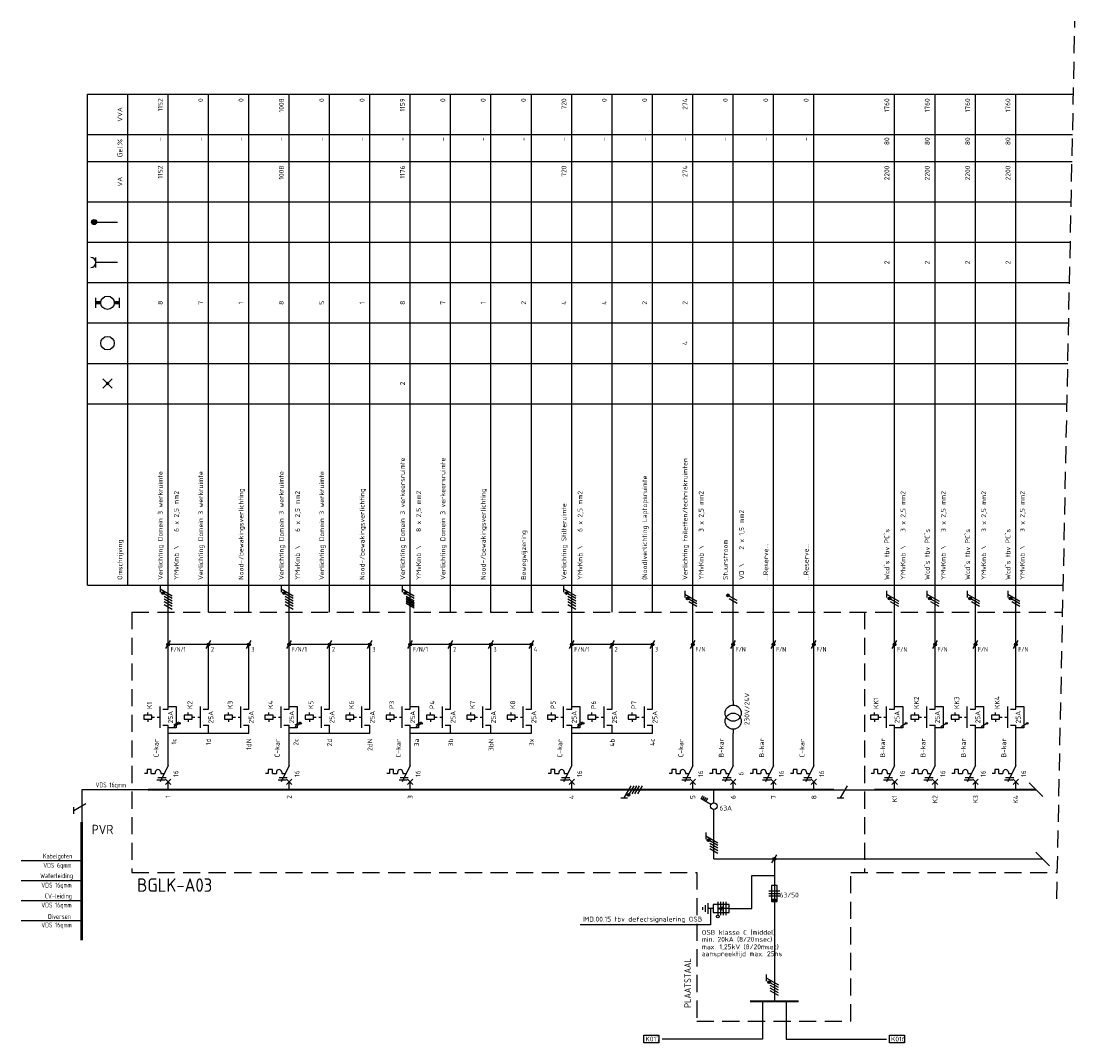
# Model space of a CAD drawing. Extents: x -1224 to 18134, y -20786 to 3554.
# Tile 54 of 88: x 7109 to 7500, y -1262 to -882. Entities that reach past the tile are written whole.
import ezdxf
from ezdxf.enums import TextEntityAlignment as Align

# ---------------------------------------------------------------- set-up
doc = ezdxf.new("R2010")
doc.units = 0
doc.linetypes.add('HIDDEN', pattern=[9.525, 6.35, -3.175])
doc.linetypes.add('STABI11', pattern=[2, 1, -1])
doc.layers.get('0').update_dxf_attribs({"linetype": 'CONTINUOUS'})
for name, color, linetype in [('E-principe', 3, 'CONTINUOUS'), ('E-tekst', 2, 'CONTINUOUS'), ('EL$1----', 3, 'CONTINUOUS'), ('EL$1----_1LK-A08', 3, 'CONTINUOUS'), ('EL$1----_BGLK-A03', 3, 'CONTINUOUS'), ('EL6131--_KG', 3, 'CONTINUOUS'), ('kast', 1, 'CONTINUOUS')]:
    doc.layers.add(name, color=color, linetype=linetype)
doc.styles.add('BURO-018', font='ISO.shx', dxfattribs={"height": 1.8})
doc.styles.add('BURO-035', font='ISO.shx', dxfattribs={"height": 3.5})
doc.styles.add('BURO-050', font='ISO.shx', dxfattribs={"height": 5})
doc.styles.get("Standard").update_dxf_attribs({"font": 'iso.shx'})

# ---------------------------------------------------------------- blocks, each defined once
blk = doc.blocks.new('RAIL3')
at = {"color": 0, "linetype": 'Continuous'}
for p, q in [((-6, 0), (6, 0)), ((1.73, 3), (-0.87, -1.5)), ((2.98, 3), (0.48, 3))]:
    blk.add_line(p, q, dxfattribs=at)
blk = doc.blocks.new('HL3')
at = {"color": 0, "linetype": 'Continuous'}
for p, q in [((-3, 6.98), (-3, 4.48)), ((-3, 5.73), (1.5, 3.13)), ((1.5, 2.13), (-1.5, 3.87)), ((1.5, 1.13), (-1.5, 2.87)), ((1.5, 0.13), (-1.5, 1.87)), ((1.5, -0.87), (-1.5, 0.87))]:
    blk.add_line(p, q, dxfattribs=at)
at = {"color": 0, "linetype": 'Continuous', "const_width": 0.5}
blk.add_lwpolyline([(-1.68, 4.12, 1), (-2.18, 4.12, 1)], format="xyb", close=True, dxfattribs=at)
at = {"color": 0, "linetype": 'Continuous'}
blk.add_circle((-1.93, 4.12), 0.5, dxfattribs=at)
blk = doc.blocks.new('0302A1_')
at = {"color": 0, "linetype": 'Continuous'}
blk.add_line((-0.87, -1.5), (0.87, 1.5), dxfattribs=at)
at = {"color": 0, "const_width": 0.5}
blk.add_lwpolyline([(-0.25, 0, 1), (0.25, 0, 1)], format="xyb", close=True, dxfattribs=at)
at = {"color": 0, "linetype": 'Continuous'}
blk.add_circle((0, 0), 0.5, dxfattribs=at)
blk = doc.blocks.new('E00515')
at = {"color": 0, "linetype": 'Continuous'}
for p, q in [((6, 1.5), (0, 1.5)), ((0, 1.5), (0, -1.5)), ((0, 0), (4, 0)), ((1.25, -2.5), (1.25, 2.5)), ((2.25, -2.5), (2.25, 2.5)), ((4, 0), (2.5, 0.5)), ((2.5, -0.5), (4, 0)), ((3.25, -2.5), (3.25, 2.5)), ((4.25, -2.5), (4.25, 2.5)), ((6, -1.5), (6, 1.5)), ((6, 0), (8, 0)), ((8, -2), (8, 2)), ((9, -1.25), (9, 1.25)), ((10, -0.5), (10, 0.5)), ((0, -1.5), (6, -1.5))]:
    blk.add_line(p, q, dxfattribs=at)
blk.add_circle((4.25, 3), 0.5, dxfattribs=at)
blk = doc.blocks.new('00P')
at = {"color": 0, "linetype": 'Continuous'}
for p, q in [((0, 31), (3, 31)), ((3, 31), (3, 23)), ((3, 23), (0, 23))]:
    blk.add_line(p, q, dxfattribs=at)
blk = doc.blocks.new('L1')
at = {"color": 0, "linetype": 'Continuous'}
for p, q in [((-3, 73.98), (-3, 71.48)), ((-3, 72.73), (1.5, 70.13)), ((1.5, 69.13), (-1.5, 70.87)), ((1.5, 68.13), (-1.5, 69.87))]:
    blk.add_line(p, q, dxfattribs=at)
at = {"color": 0, "linetype": 'Continuous', "const_width": 0.5}
blk.add_lwpolyline([(-1.68, 71.12, 1), (-2.18, 71.12, 1)], format="xyb", close=True, dxfattribs=at)
at = {"color": 0, "linetype": 'Continuous'}
blk.add_circle((-1.93, 71.12), 0.5, dxfattribs=at)
blk = doc.blocks.new('L3')
at = {"color": 0, "linetype": 'Continuous'}
for p, q in [((-3, 75.98), (-3, 73.48)), ((-3, 74.73), (1.5, 72.13)), ((1.5, 71.13), (-1.5, 72.87)), ((1.5, 70.13), (-1.5, 71.87)), ((1.5, 69.13), (-1.5, 70.87)), ((1.5, 68.13), (-1.5, 69.87))]:
    blk.add_line(p, q, dxfattribs=at)
at = {"color": 0, "linetype": 'Continuous', "const_width": 0.5}
blk.add_lwpolyline([(-1.68, 73.12, 1), (-2.18, 73.12, 1)], format="xyb", close=True, dxfattribs=at)
at = {"color": 0, "linetype": 'Continuous'}
blk.add_circle((-1.93, 73.12), 0.5, dxfattribs=at)
blk = doc.blocks.new('B26')
at = {"color": 0, "linetype": 'Continuous'}
for p, q in [((0, 9), (0, 21)), ((0, 9), (-3, 3)), ((-7.75, 6), (-8.75, 6)), ((-7.75, 7.5), (-7.75, 6)), ((-6.25, 7.5), (-7.75, 7.5)), ((-6.25, 6), (-6.25, 7.5)), ((-6.25, 6), (-4.75, 6)), ((-4.75, 6.5), (-4.75, 6)), ((-3.75, 4.5), (-0.75, 4.5)), ((-2.75, 6.5), (-2.75, 6)), ((-2.75, 6), (-1.5, 6)), ((-1, 4), (1, 2)), ((-1, 2), (1, 4)), ((-4.125, 3.75), (-1.125, 3.75)), ((0, 0), (0, 3))]:
    blk.add_line(p, q, dxfattribs=at)
blk.add_arc((-3.75, 6.5), 1, 0, 180, dxfattribs=at)
at = {"color": 1, "style": 'BURO-018'}
blk.add_attdef('E_VRIJ1', (-3.548, 12), '', height=1.8, rotation=90, dxfattribs=at)
at = {"color": 1, "linetype": 'Continuous', "style": 'BURO-018'}
blk.add_attdef('E_IIA', text='', height=1.8, rotation=90, dxfattribs=at).set_placement((2, 6), align=Align.TOP_CENTER)
blk = doc.blocks.new('M2')
at = {"color": 0, "linetype": 'Continuous'}
for p, q in [((0, 30), (0, 33)), ((-6, 27.75), (-9, 27.75)), ((-9, 27.75), (-9, 26.25)), ((-7.5, 27.75), (-7.5, 28.75)), ((-6, 26.25), (-6, 27.75)), ((-3, 23), (-3, 31)), ((-2, 30), (0, 30)), ((-9, 26.25), (-6, 26.25)), ((-7.5, 26.25), (-7.5, 25.25)), ((-6, 27.25), (-6, 27.25)), ((-2, 24), (0, 24)), ((0, 21), (0, 24))]:
    blk.add_line(p, q, dxfattribs=at)
at = {"color": 0, "linetype": 'STABI11'}
blk.add_line((-6, 27), (-3, 27), dxfattribs=at)
at = {"color": 1, "linetype": 'Continuous', "style": 'BURO-018'}
blk.add_attdef('E_VRIJ1', (-6, 30), '', height=1.8, rotation=90, dxfattribs=at)
blk.add_attdef('E_IMS', text='', height=1.8, rotation=90, dxfattribs=at).set_placement((0, 27), align=Align.TOP_CENTER)
blk = doc.blocks.new('b1s')
at = {"color": 0, "linetype": 'Continuous'}
blk.add_line((0, 33), (0, 54), dxfattribs=at)
blk = doc.blocks.new('m1s')
at = {"color": 0, "linetype": 'Continuous'}
blk.add_line((0, 54), (0, 66), dxfattribs=at)
blk = doc.blocks.new('m1')
at = {"color": 0, "linetype": 'Continuous'}
blk.add_line((0, 21), (0, 33), dxfattribs=at)
blk = doc.blocks.new('M13')
at = {"color": 0, "linetype": 'Continuous'}
for p, q in [((0, 33), (0, 31.5)), ((0, 22.5), (0, 21))]:
    blk.add_line(p, q, dxfattribs=at)
for centre in [(0, 28.5), (0, 25.5)]:
    blk.add_circle(centre, 3, dxfattribs=at)
at = {"color": 1, "linetype": 'Continuous', "style": 'BURO-018'}
blk.add_attdef('E_VRIJ1', (6, 24), '', height=1.8, rotation=90, dxfattribs=at)
blk = doc.blocks.new('KOLNR1')
at = {"color": 0, "linetype": 'Continuous'}
for p, q in [((1.41, -1.41), (-1.41, 1.41)), ((-1.41, -1.41), (1.41, 1.41))]:
    blk.add_line(p, q, dxfattribs=at)
at = {"color": 0, "linetype": 'Continuous', "const_width": 0.5}
blk.add_lwpolyline([(-0.25, 0, 1), (0.25, 0, 1)], format="xyb", close=True, dxfattribs=at)
blk = doc.blocks.new('KOLNR3')
at = {"color": 0, "linetype": 'Continuous'}
blk.add_circle((0, 0), 2, dxfattribs=at)
blk = doc.blocks.new('KOLNR5')
at = {"color": 0, "linetype": 'Continuous'}
for p, q in [((-3.5, -1.5), (-3.5, 1.5)), ((3.5, 1.5), (3.5, -1.5))]:
    blk.add_line(p, q, dxfattribs=at)
at = {"color": 0, "linetype": 'Continuous', "const_width": 1}
for points in [[(-2, 0), (-3.5, 0)], [(2, 0), (3.5, 0)]]:
    blk.add_lwpolyline(points, dxfattribs=at)
at = {"color": 0, "linetype": 'Continuous'}
blk.add_circle((0, 0), 2, dxfattribs=at)
blk = doc.blocks.new('KOLNR6')
at = {"color": 0, "linetype": 'Continuous'}
for p, q in [((-3.5, -1.5), (-3.5, 1.5)), ((3, 0), (-3.5, 0))]:
    blk.add_line(p, q, dxfattribs=at)
blk.add_arc((-5, 0), 1.5, 270, 90, dxfattribs=at)
blk = doc.blocks.new('KOLNR8')
at = {"color": 0, "linetype": 'Continuous'}
blk.add_line((-4, 0), (3, 0), dxfattribs=at)
at = {"color": 0, "linetype": 'Continuous', "const_width": 0.75}
blk.add_lwpolyline([(-4, -0.375, 1), (-4, 0.375, 1)], format="xyb", close=True, dxfattribs=at)
at = {"color": 0, "linetype": 'Continuous'}
blk.add_circle((-4, 0), 0.75, dxfattribs=at)
blk = doc.blocks.new('1P')
at = {"color": 0, "linetype": 'Continuous'}
blk.add_line((1.5, 0.87), (-1.5, -0.87), dxfattribs=at)

msp = doc.modelspace()

# ---------------------------------------------------------------- linework, layer by layer
at = {"layer": 'E-principe', "color": 1}
msp.add_line((7155.86, -1167.8), (7131.3, -1167.8), dxfattribs=at)
at = {"layer": 'E-principe'}
for p, q in [((7131.3, -1194.27), (7108.74, -1194.27)), ((7131.3, -1201.67), (7108.74, -1201.67)), ((7131.3, -1209.06), (7108.74, -1209.06)), ((7131.3, -1216.46), (7108.74, -1216.46))]:
    msp.add_line(p, q, dxfattribs=at)
at = {"layer": 'E-principe', "const_width": 1}
msp.add_lwpolyline([(7131.3, -1179.8), (7131.3, -1223.8)], dxfattribs=at)
at = {"layer": 'EL$1----', "linetype": 'HIDDEN'}
msp.add_line((7493.61, -1208.31), (7500.35, -882.09), dxfattribs=at)
at = {"layer": 'EL$1----', "linetype": 'Continuous'}
for p, q in [((7374.86, -1097.51), (7371.86, -1095.78)), ((7374.86, -1098.51), (7371.86, -1096.78)), ((7361.4, -1171.14), (7362.1, -1169.93)), ((7362, -1171.49), (7362.7, -1170.28)), ((7362.61, -1171.84), (7363.31, -1170.63)), ((7366.15, -1172.55), (7366.15, -1167.8)), ((7365.06, -1173.26), (7361.4, -1171.14)), ((7363.21, -1172.19), (7363.91, -1170.98)), ((7366.15, -1193.49), (7366.15, -1175.22)), ((7380.27, -1211.94), (7380.27, -1199.61)), ((7386.65, -1205.33), (7390.65, -1205.33)), ((7389.65, -1203.33), (7387.65, -1203.33)), ((7387.65, -1203.33), (7387.65, -1209.33)), ((7389.65, -1209.33), (7389.65, -1203.33)), ((7386.65, -1206.33), (7390.65, -1206.33)), ((7390.65, -1207.33), (7386.65, -1207.33)), ((7387.65, -1209.33), (7389.65, -1209.33)), ((7385.65, -1236.46), (7385.65, -1238.96)), ((7385.65, -1237.71), (7390.15, -1240.31)), ((7390.15, -1241.31), (7387.15, -1239.58)), ((7390.15, -1242.31), (7387.15, -1240.58)), ((7390.15, -1243.31), (7387.15, -1241.58)), ((7390.15, -1244.31), (7387.15, -1242.58))]:
    msp.add_line(p, q, dxfattribs=at)
at = {"layer": 'EL$1----'}
for p, q in [((7178.36, -1113.8), (7163.36, -1113.8)), ((7193.36, -1113.8), (7178.36, -1113.8)), ((7223.36, -1113.8), (7208.36, -1113.8)), ((7238.36, -1113.8), (7223.36, -1113.8)), ((7283.36, -1113.8), (7253.36, -1113.8)), ((7298.36, -1113.8), (7283.36, -1113.8)), ((7328.36, -1113.8), (7313.36, -1113.8)), ((7343.36, -1113.8), (7328.36, -1113.8)), ((7488.39, -1170.33), (7483.33, -1165.27)), ((7366.15, -1193.49), (7488.35, -1193.49)), ((7388.65, -1193.49), (7388.65, -1246.44)), ((7490.89, -1196.03), (7485.82, -1190.96)), ((7380.27, -1199.61), (7388.65, -1199.61)), ((7364.9, -1211.94), (7364.9, -1217.95)), ((7371.9, -1211.94), (7380.27, -1211.94)), ((7364.9, -1217.95), (7316.51, -1217.95)), ((7384.28, -1246.44), (7384.28, -1260.47)), ((7393.01, -1246.44), (7393.01, -1260.47)), ((7384.28, -1260.47), (7346.95, -1260.47)), ((7393.01, -1260.47), (7430.34, -1260.47))]:
    msp.add_line(p, q, dxfattribs=at)
at = {"layer": 'EL$1----', "color": 1, "linetype": 'Continuous'}
for p, q in [((7413.22, -1170.8), (7415.82, -1166.3)), ((7410.86, -1167.8), (7425.86, -1167.8)), ((7411.97, -1170.8), (7414.47, -1170.8))]:
    msp.add_line(p, q, dxfattribs=at)
at = {"layer": 'EL$1----', "linetype": 'Continuous', "const_width": 0.5}
for points in [[(7371.68, -1095.53, 1), (7371.18, -1095.53, 1)], [(7386.96, -1239.33, 1), (7386.46, -1239.33, 1)]]:
    msp.add_lwpolyline(points, format="xyb", close=True, dxfattribs=at)
at = {"layer": 'EL$1----', "linetype": 'Continuous', "const_width": 0.7}
msp.add_lwpolyline([(7379.65, -1246.44), (7397.65, -1246.44)], dxfattribs=at)
at = {"layer": 'EL$1----', "linetype": 'Continuous'}
for centre, radius in [((7371.43, -1095.53), 0.5), ((7366.15, -1173.88), 1.25), ((7386.71, -1239.33), 0.5)]:
    msp.add_circle(centre, radius, dxfattribs=at)
at = {"layer": 'EL$1----'}
for centre in [(7167.63, -1143.14), (7212.63, -1143.14), (7257.63, -1143.14), (7317.63, -1143.14), (7437.63, -1143.14), (7452.63, -1143.14), (7467.63, -1143.14), (7482.63, -1143.14)]:
    msp.add_circle(centre, 0.283, dxfattribs=at)
at = {"layer": 'EL$1----', "linetype": 'Continuous'}
msp.add_solid([(7387.65, -1209.33), (7387.65, -1208.33), (7389.65, -1209.33), (7389.65, -1208.33)], dxfattribs=at)
at = {"layer": 'EL$1----_1LK-A08', "color": 2}
for p, q in [((7340.2, -1259.06), (7345.73, -1259.06)), ((7340.2, -1261.89), (7340.2, -1259.06)), ((7345.73, -1259.06), (7345.73, -1261.89)), ((7431.44, -1259.06), (7436.97, -1259.06)), ((7431.44, -1261.89), (7431.44, -1259.06)), ((7436.97, -1259.06), (7436.97, -1261.89)), ((7345.73, -1261.89), (7340.2, -1261.89)), ((7436.97, -1261.89), (7431.44, -1261.89))]:
    msp.add_line(p, q, dxfattribs=at)
at = {"layer": 'EL$1----_BGLK-A03', "color": 1}
for p, q in [((7133.36, -909.3), (7499.79, -909.3)), ((7133.36, -1091.8), (7133.36, -909.3)), ((7148.36, -1091.8), (7148.36, -909.3)), ((7133.36, -924.3), (7499.48, -924.3)), ((7133.36, -934.3), (7499.27, -934.3)), ((7133.36, -949.3), (7498.96, -949.3)), ((7133.36, -964.3), (7498.65, -964.3)), ((7133.36, -979.3), (7498.34, -979.3)), ((7133.36, -994.3), (7498.03, -994.3)), ((7133.36, -1009.3), (7497.72, -1009.3)), ((7133.36, -1024.3), (7497.41, -1024.3)), ((7133.36, -1091.8), (7496.02, -1091.8))]:
    msp.add_line(p, q, dxfattribs=at)
at = {"layer": 'EL$1----_BGLK-A03'}
for p, q in [((7163.36, -1101.8), (7163.36, -909.3)), ((7178.36, -1101.8), (7178.36, -909.3)), ((7193.36, -1101.8), (7193.36, -909.3)), ((7208.36, -1101.8), (7208.36, -909.3)), ((7223.36, -1101.8), (7223.36, -909.3)), ((7238.36, -1101.8), (7238.36, -909.3)), ((7253.36, -1101.8), (7253.36, -909.3)), ((7268.36, -1101.8), (7268.36, -909.3)), ((7283.36, -1101.8), (7283.36, -909.3)), ((7298.36, -1101.8), (7298.36, -909.3)), ((7313.36, -1101.8), (7313.36, -909.3)), ((7328.36, -1101.8), (7328.36, -909.3)), ((7343.36, -1101.8), (7343.36, -909.3)), ((7358.36, -1101.8), (7358.36, -909.3)), ((7373.36, -1101.8), (7373.36, -909.3)), ((7388.36, -1101.8), (7388.36, -909.3)), ((7403.36, -1101.8), (7403.36, -909.3)), ((7433.36, -1101.8), (7433.36, -909.3)), ((7448.36, -1101.8), (7448.36, -909.3)), ((7463.36, -1101.8), (7463.36, -909.3)), ((7478.36, -1101.8), (7478.36, -909.3)), ((7163.36, -1146.8), (7178.36, -1146.8)), ((7178.36, -1146.8), (7193.36, -1146.8)), ((7208.36, -1146.8), (7223.36, -1146.8)), ((7223.36, -1146.8), (7238.36, -1146.8)), ((7253.36, -1146.8), (7298.36, -1146.8)), ((7313.36, -1146.8), (7343.36, -1146.8))]:
    msp.add_line(p, q, dxfattribs=at)
at = {"layer": 'EL$1----_BGLK-A03', "color": 1, "linetype": 'HIDDEN'}
for p, q in [((7149.86, -1101.8), (7495.81, -1101.8)), ((7149.86, -1101.8), (7149.86, -1198.53)), ((7422.21, -1101.8), (7422.21, -1198.53))]:
    msp.add_line(p, q, dxfattribs=at)
at = {"layer": 'EL$1----_BGLK-A03'}
for points in [[(7170.86, -1167.8, 0.7, 0.7, 0), (7155.86, -1167.8, 0.7, 0.7, 0)], [(7185.86, -1167.8, 0.7, 0.7, 0), (7170.86, -1167.8, 0.7, 0.7, 0)], [(7200.86, -1167.8, 0.7, 0.7, 0), (7185.86, -1167.8, 0.7, 0.7, 0)], [(7215.86, -1167.8, 0.7, 0.7, 0), (7200.86, -1167.8, 0.7, 0.7, 0)], [(7230.86, -1167.8, 0.7, 0.7, 0), (7215.86, -1167.8, 0.7, 0.7, 0)], [(7245.86, -1167.8, 0.7, 0.7, 0), (7230.86, -1167.8, 0.7, 0.7, 0)], [(7260.86, -1167.8, 0.7, 0.7, 0), (7245.86, -1167.8, 0.7, 0.7, 0)], [(7275.86, -1167.8, 0.7, 0.7, 0), (7260.86, -1167.8, 0.7, 0.7, 0)], [(7290.86, -1167.8, 0.7, 0.7, 0), (7275.86, -1167.8, 0.7, 0.7, 0)], [(7305.86, -1167.8, 0.7, 0.7, 0), (7290.86, -1167.8, 0.7, 0.7, 0)], [(7320.86, -1167.8, 0.7, 0.7, 0), (7305.86, -1167.8, 0.7, 0.7, 0)], [(7335.86, -1167.8, 0.7, 0.7, 0), (7320.86, -1167.8, 0.7, 0.7, 0)], [(7350.86, -1167.8, 0.7, 0.7, 0), (7335.86, -1167.8, 0.7, 0.7, 0)], [(7365.86, -1167.8, 0.7, 0.7, 0), (7350.86, -1167.8, 0.7, 0.7, 0)], [(7380.86, -1167.8, 0.7, 0.7, 0), (7365.86, -1167.8, 0.7, 0.7, 0)], [(7395.86, -1167.8, 0.7, 0.7, 0), (7380.86, -1167.8, 0.7, 0.7, 0)], [(7410.86, -1167.8, 0.7, 0.7, 0), (7395.86, -1167.8, 0.7, 0.7, 0)], [(7440.86, -1167.8, 0.7, 0.7, 0), (7425.86, -1167.8, 0.7, 0.7, 0)], [(7455.86, -1167.8, 0.7, 0.7, 0), (7440.86, -1167.8, 0.7, 0.7, 0)], [(7470.86, -1167.8, 0.7, 0.7, 0), (7455.86, -1167.8, 0.7, 0.7, 0)], [(7485.86, -1167.8, 0.7, 0.7, 0), (7470.86, -1167.8, 0.7, 0.7, 0)]]:
    msp.add_lwpolyline(points, format="xyseb", dxfattribs=at)
at = {"layer": 'EL6131--_KG'}
for p, q in [((7251.86, -1096.44), (7254.86, -1098.17)), ((7161.86, -1098.93), (7164.86, -1100.67)), ((7206.86, -1098.93), (7209.86, -1100.67)), ((7251.86, -1097.44), (7254.86, -1099.17)), ((7251.86, -1098.44), (7254.86, -1100.17)), ((7311.86, -1098.93), (7314.86, -1100.67))]:
    msp.add_line(p, q, dxfattribs=at)
at = {"layer": 'kast', "color": 1, "linetype": 'HIDDEN'}
for p, q in [((7149.86, -1198.53), (7359.8, -1198.53)), ((7417.04, -1198.53), (7493.81, -1198.53))]:
    msp.add_line(p, q, dxfattribs=at)
at = {"layer": 'kast', "linetype": 'HIDDEN'}
for p, q in [((7359.8, -1198.53), (7359.8, -1253.85)), ((7417.04, -1253.85), (7417.04, -1198.53)), ((7359.8, -1253.85), (7417.04, -1253.85))]:
    msp.add_line(p, q, dxfattribs=at)

# ---------------------------------------------------------------- block references
at = {"layer": 'E-principe', "color": 1, "xscale": -1, "rotation": 90}
msp.add_blockref('RAIL3', (7131.3, -1173.8), dxfattribs=at)
at = {"layer": 'EL$1----'}
for name, p in [('L3', (7163.36, -1167.8)), ('L3', (7208.36, -1167.8)), ('L3', (7253.36, -1167.8)), ('L3', (7313.36, -1167.8)), ('L1', (7358.36, -1167.8)), ('L1', (7433.36, -1167.8)), ('L1', (7448.36, -1167.8)), ('L1', (7463.36, -1167.8)), ('L1', (7478.36, -1167.8)), ('0302A1_', (7163.36, -1113.8)), ('0302A1_', (7178.36, -1113.8)), ('0302A1_', (7193.36, -1113.8)), ('0302A1_', (7208.36, -1113.8)), ('0302A1_', (7223.36, -1113.8)), ('0302A1_', (7238.36, -1113.8)), ('0302A1_', (7253.36, -1113.8)), ('0302A1_', (7268.36, -1113.8)), ('0302A1_', (7283.36, -1113.8)), ('0302A1_', (7298.36, -1113.8)), ('0302A1_', (7313.36, -1113.8)), ('0302A1_', (7328.36, -1113.8)), ('0302A1_', (7343.36, -1113.8)), ('0302A1_', (7358.36, -1113.8)), ('0302A1_', (7373.36, -1113.8)), ('0302A1_', (7388.36, -1113.8)), ('0302A1_', (7403.36, -1113.8)), ('0302A1_', (7433.36, -1113.8)), ('0302A1_', (7448.36, -1113.8)), ('0302A1_', (7463.36, -1113.8)), ('0302A1_', (7478.36, -1113.8)), ('00P', (7163.36, -1167.8)), ('00P', (7208.36, -1167.8)), ('00P', (7253.36, -1167.8)), ('00P', (7313.36, -1167.8)), ('00P', (7433.36, -1167.8)), ('00P', (7448.36, -1167.8)), ('00P', (7463.36, -1167.8)), ('00P', (7478.36, -1167.8)), ('HL3', (7366.15, -1190.65)), ('0302A1_', (7388.65, -1193.49))]:
    msp.add_blockref(name, p, dxfattribs=at)
at = {"layer": 'EL$1----', "xscale": 0.6399999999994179, "yscale": 0.6399999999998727, "zscale": 0.6400000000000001}
for p in [(7166.44, -1143.23), (7166.44, -1143.83), (7211.44, -1143.23), (7211.44, -1143.83), (7256.44, -1143.23), (7256.44, -1143.83), (7316.44, -1143.23), (7316.44, -1143.83), (7436.44, -1143.83), (7451.44, -1143.83), (7466.44, -1143.83), (7481.44, -1143.83)]:
    msp.add_blockref('1P', p, dxfattribs=at)
at = {"layer": 'EL$1----', "color": 1, "rotation": 90}
msp.add_blockref('HL3', (7338.61, -1167.8), dxfattribs=at)
at = {"layer": 'EL$1----', "rotation": 180}
msp.add_blockref('E00515', (7371.9, -1211.94), dxfattribs=at)
at = {"layer": 'EL$1----_BGLK-A03', "xscale": 1.25, "yscale": 1.25, "zscale": 1.25}
for name, p in [('KOLNR8', (7140.86, -956.8)), ('KOLNR6', (7140.86, -971.8)), ('KOLNR5', (7140.86, -986.8)), ('KOLNR3', (7140.86, -1001.8)), ('KOLNR1', (7140.86, -1016.8))]:
    msp.add_blockref(name, p, dxfattribs=at)
at = {"layer": 'EL$1----_BGLK-A03'}
for name, p in [('m1s', (7163.36, -1167.8)), ('m1s', (7208.36, -1167.8)), ('m1s', (7253.36, -1167.8)), ('m1s', (7313.36, -1167.8)), ('m1s', (7358.36, -1167.8)), ('m1s', (7373.36, -1167.8)), ('m1s', (7388.36, -1167.8)), ('m1s', (7403.36, -1167.8)), ('m1s', (7433.36, -1167.8)), ('m1s', (7448.36, -1167.8)), ('m1s', (7463.36, -1167.8)), ('m1s', (7478.36, -1167.8)), ('b1s', (7163.36, -1167.8)), ('b1s', (7178.36, -1167.8)), ('b1s', (7193.36, -1167.8)), ('b1s', (7208.36, -1167.8)), ('b1s', (7223.36, -1167.8)), ('b1s', (7238.36, -1167.8)), ('b1s', (7253.36, -1167.8)), ('b1s', (7268.36, -1167.8)), ('b1s', (7283.36, -1167.8)), ('b1s', (7298.36, -1167.8)), ('b1s', (7313.36, -1167.8)), ('b1s', (7328.36, -1167.8)), ('b1s', (7343.36, -1167.8)), ('b1s', (7358.36, -1167.8)), ('b1s', (7373.36, -1167.8)), ('b1s', (7388.36, -1167.8)), ('b1s', (7403.36, -1167.8)), ('b1s', (7433.36, -1167.8)), ('b1s', (7448.36, -1167.8)), ('b1s', (7463.36, -1167.8)), ('b1s', (7478.36, -1167.8)), ('m1', (7358.36, -1167.8)), ('m1', (7388.36, -1167.8)), ('m1', (7403.36, -1167.8))]:
    msp.add_blockref(name, p, dxfattribs=at)
for name, p, values in [('M2', (7163.36, -1167.8), {'E_IMS': '25A', 'E_VRIJ1': 'K1'}), ('M2', (7178.36, -1167.8), {'E_IMS': '25A', 'E_VRIJ1': 'K2'}), ('M2', (7193.36, -1167.8), {'E_IMS': '25A', 'E_VRIJ1': 'K3'}), ('M2', (7208.36, -1167.8), {'E_IMS': '25A', 'E_VRIJ1': 'K4'}), ('M2', (7223.36, -1167.8), {'E_IMS': '25A', 'E_VRIJ1': 'K5'}), ('M2', (7238.36, -1167.8), {'E_IMS': '25A', 'E_VRIJ1': 'K6'}), ('M2', (7253.36, -1167.8), {'E_IMS': '25A', 'E_VRIJ1': 'P3'}), ('M2', (7268.36, -1167.8), {'E_IMS': '25A', 'E_VRIJ1': 'P4'}), ('M2', (7283.36, -1167.8), {'E_IMS': '25A', 'E_VRIJ1': 'K7'}), ('M2', (7298.36, -1167.8), {'E_IMS': '25A', 'E_VRIJ1': 'K8'}), ('M2', (7313.36, -1167.8), {'E_IMS': '25A', 'E_VRIJ1': 'P5'}), ('M2', (7328.36, -1167.8), {'E_IMS': '25A', 'E_VRIJ1': 'P6'}), ('M2', (7343.36, -1167.8), {'E_IMS': '25A', 'E_VRIJ1': 'P7'}), ('M13', (7373.36, -1167.8), {'E_VRIJ1': '230V/24V'}), ('M2', (7433.36, -1167.8), {'E_IMS': '25A', 'E_VRIJ1': 'KK1'}), ('M2', (7448.36, -1167.8), {'E_IMS': '25A', 'E_VRIJ1': 'KK2'}), ('M2', (7463.36, -1167.8), {'E_IMS': '25A', 'E_VRIJ1': 'KK3'}), ('M2', (7478.36, -1167.8), {'E_IMS': '25A', 'E_VRIJ1': 'KK4'}), ('B26', (7163.36, -1167.8), {'E_IIA': '16', 'E_VRIJ1': 'C-kar'}), ('B26', (7208.36, -1167.8), {'E_IIA': '16', 'E_VRIJ1': 'C-kar'}), ('B26', (7253.36, -1167.8), {'E_IIA': '16', 'E_VRIJ1': 'C-kar'}), ('B26', (7313.36, -1167.8), {'E_IIA': '16', 'E_VRIJ1': 'C-kar'}), ('B26', (7358.36, -1167.8), {'E_IIA': '16', 'E_VRIJ1': 'C-kar'}), ('B26', (7373.36, -1167.8), {'E_IIA': '6', 'E_VRIJ1': 'B-kar'}), ('B26', (7388.36, -1167.8), {'E_IIA': '16', 'E_VRIJ1': 'B-kar'}), ('B26', (7403.36, -1167.8), {'E_IIA': '16', 'E_VRIJ1': 'C-kar'}), ('B26', (7433.36, -1167.8), {'E_IIA': '16', 'E_VRIJ1': 'B-kar'}), ('B26', (7448.36, -1167.8), {'E_IIA': '16', 'E_VRIJ1': 'B-kar'}), ('B26', (7463.36, -1167.8), {'E_IIA': '16', 'E_VRIJ1': 'B-kar'}), ('B26', (7478.36, -1167.8), {'E_IIA': '16', 'E_VRIJ1': 'B-kar'})]:
    msp.add_blockref(name, p, dxfattribs=at).add_auto_attribs(values)

# ---------------------------------------------------------------- texts
at = {"layer": 'E-principe', "color": 2, "style": 'BURO-035'}
msp.add_text('PVR', height=3.5, dxfattribs=at).set_placement((7135, -1184.32))
at = {"layer": 'E-tekst', "color": 1, "width": 0.8}
for s, p in [('F/N/1', (7164.31, -1116.49)), ('2', (7179.31, -1116.49)), ('3', (7194.31, -1116.49)), ('F/N/1', (7209.31, -1116.49)), ('2', (7224.31, -1116.49)), ('3', (7239.31, -1116.49)), ('F/N/1', (7254.31, -1116.49)), ('2', (7269.31, -1116.49)), ('3', (7284.31, -1116.49)), ('4', (7299.31, -1116.49)), ('F/N/1', (7314.31, -1116.49)), ('2', (7329.31, -1116.49)), ('3', (7344.31, -1116.49)), ('F/N', (7359.31, -1116.49)), ('F/N', (7374.31, -1116.49)), ('F/N', (7389.31, -1116.49)), ('F/N', (7404.31, -1116.49)), ('F/N', (7434.31, -1116.49)), ('F/N', (7449.31, -1116.49)), ('F/N', (7464.31, -1116.49)), ('F/N', (7479.31, -1116.49)), ('VDS 16qmm', (7136.44, -1166.89)), ('Kabelgoten', (7116.88, -1193.33)), ('VDS 6qmm', (7116.99, -1196.76)), ('Waterleiding', (7115.86, -1200.62)), ('VDS 16qmm', (7116.27, -1204.15)), ('VDS 16qmm', (7116.27, -1211.55)), ('CV-leiding', (7117.6, -1208.17)), ('Diversen', (7118.74, -1215.8)), ('VDS 16qmm', (7116.27, -1218.94))]:
    msp.add_text(s, height=1.8, dxfattribs=at).set_placement(p)
at = {"layer": 'EL$1----', "color": 1, "style": 'BURO-018'}
msp.add_text('63A', height=1.8, dxfattribs=at).set_placement((7370.57, -1173.72), align=Align.TOP_CENTER)
msp.add_text('63/50', height=1.8, dxfattribs=at).set_placement((7397.74, -1206.02), align=Align.TOP_RIGHT)
for s, p in [('IMD.00.15 tbv defectsignalering OSB', (7317.29, -1216.78)), ('OSB klasse C (middel)', (7361.71, -1221.7)), ('min. 20kA (8/20msec)', (7361.71, -1224.28)), ('max. 1,25kV (8/20msec)', (7361.71, -1227.07)), ('aanspreektijd max. 25ns', (7361.71, -1229.67))]:
    msp.add_text(s, height=1.8, dxfattribs=at).set_placement(p)
for s, p in [('K017', (7340.74, -1259.55)), ('K016', (7431.98, -1259.55))]:
    msp.add_text(s, height=1.8, dxfattribs=at).set_placement(p, align=Align.TOP_LEFT)
at = {"layer": 'EL$1----_BGLK-A03', "color": 1, "style": 'BURO-018'}
for s, p in [('1152', (7161.36, -910.8)), ('0', (7176.36, -910.8)), ('0', (7191.36, -910.8)), ('1008', (7206.36, -910.8)), ('0', (7221.36, -910.8)), ('0', (7236.36, -910.8)), ('1159', (7251.36, -910.8)), ('0', (7266.36, -910.8)), ('0', (7281.36, -910.8)), ('0', (7296.36, -910.8)), ('720', (7311.36, -910.8)), ('0', (7326.36, -910.8)), ('0', (7341.36, -910.8)), ('274', (7356.36, -910.8)), ('0', (7371.36, -910.8)), ('0', (7386.36, -910.8)), ('0', (7401.36, -910.8)), ('1760', (7431.36, -910.8)), ('1760', (7446.36, -910.8)), ('1760', (7461.36, -910.8)), ('1760', (7476.36, -910.8)), ('-', (7161.36, -925.3)), ('-', (7176.36, -925.3)), ('-', (7191.36, -925.3)), ('-', (7206.36, -925.3)), ('-', (7221.36, -925.3)), ('-', (7236.36, -925.3)), ('-', (7251.36, -925.3)), ('-', (7266.36, -925.3)), ('-', (7281.36, -925.3)), ('-', (7296.36, -925.3)), ('-', (7311.36, -925.3)), ('-', (7326.36, -925.3)), ('-', (7341.36, -925.3)), ('-', (7356.36, -925.3)), ('-', (7371.36, -925.3)), ('-', (7386.36, -925.3)), ('-', (7401.36, -925.3)), ('80', (7431.36, -925.3)), ('80', (7446.36, -925.3)), ('80', (7461.36, -925.3)), ('80', (7476.36, -925.3)), ('1152', (7161.36, -935.8)), ('1008', (7206.36, -935.8)), ('1176', (7251.36, -935.8)), ('720', (7311.36, -935.8)), ('274', (7356.36, -935.8)), ('2200', (7431.36, -935.8)), ('2200', (7446.36, -935.8)), ('2200', (7461.36, -935.8)), ('2200', (7476.36, -935.8))]:
    msp.add_text(s, height=1.8, rotation=90, dxfattribs=at).set_placement(p, align=Align.RIGHT)
for s, p in [('VVA', (7146.36, -916.8)), ('Gel.%', (7146.36, -929.3)), ('VA', (7146.36, -941.8)), ('2', (7431.36, -971.8)), ('2', (7446.36, -971.8)), ('2', (7461.36, -971.8)), ('2', (7476.36, -971.8)), ('8', (7161.36, -986.8)), ('7', (7176.36, -986.8)), ('1', (7191.36, -986.8)), ('8', (7206.36, -986.8)), ('5', (7221.36, -986.8)), ('1', (7236.36, -986.8)), ('8', (7251.36, -986.8)), ('7', (7266.36, -986.8)), ('1', (7281.36, -986.8)), ('2', (7296.36, -986.8)), ('4', (7311.36, -986.8)), ('4', (7326.36, -986.8)), ('2', (7341.36, -986.8)), ('2', (7356.36, -986.8)), ('4', (7356.36, -1001.8)), ('2', (7251.36, -1016.8))]:
    msp.add_text(s, height=1.8, rotation=90, dxfattribs=at).set_placement(p, align=Align.CENTER)
for s, p in [('Verlichting Domein 3 verkeersruimte', (7251.36, -1089.8)), ('Verlichting Domein 3 verkeersruimte', (7266.36, -1089.8)), ('Verlichting toiletten/techniekruimten', (7356.36, -1089.8)), ('Verlichting Domein 3 werkruimte', (7161.36, -1089.8)), ('Verlichting Domein 3 werkruimte', (7176.36, -1089.8)), ('Verlichting Domein 3 werkruimte', (7206.36, -1089.8)), ('Verlichting Domein 3 werkruimte', (7221.36, -1089.8)), ('(Nood)verlichting Laptopsruimte', (7341.36, -1089.8)), ('Nood-/bewakingsverlichting', (7191.36, -1089.8)), ('Nood-/bewakingsverlichting', (7236.36, -1089.8)), ('Nood-/bewakingsverlichting', (7281.36, -1089.8)), ('YMvKmb \\    6 x 2,5 mm2', (7167.36, -1089.8)), ('YMvKmb \\    6 x 2,5 mm2', (7212.36, -1089.8)), ('YMvKmb \\    8 x 2,5 mm2', (7257.36, -1089.8)), ('Verlichting Stilteruimte', (7311.36, -1089.8)), ('YMvKmb \\    6 x 2,5 mm2', (7317.36, -1089.8)), ('YMvKmb \\    3 x 2,5 mm2', (7362.36, -1089.8)), ('YMvKmb \\    3 x 2,5 mm2', (7437.36, -1089.8)), ('YMvKmb \\    3 x 2,5 mm2', (7452.36, -1089.8)), ('YMvKmb \\    3 x 2,5 mm2', (7467.36, -1089.8)), ('YMvKmb \\    3 x 2,5 mm2', (7481.71, -1089.8)), ('Bewegwijzering', (7296.36, -1089.8)), ('VD \\    2 x 1,5 mm2', (7377.36, -1089.8)), ('Wcd`s tbv PC`s', (7431.36, -1089.8)), ('Wcd`s tbv PC`s', (7446.36, -1089.8)), ('Wcd`s tbv PC`s', (7461.36, -1089.8)), ('Wcd`s tbv PC`s', (7476.36, -1089.8)), ('Omschrijving', (7146.36, -1089.8)), ('Stuurstroom', (7371.36, -1089.8)), ('...Reserve...', (7386.36, -1089.8)), ('...Reserve...', (7401.36, -1089.8))]:
    msp.add_text(s, height=1.8, rotation=90, dxfattribs=at).set_placement(p)
for s, p in [('1c', (7165.5, -1148.8)), ('1d', (7178.36, -1148.8)), ('1dN', (7193.36, -1148.8)), ('2c', (7210.86, -1148.8)), ('2d', (7223.36, -1148.8)), ('2dN', (7238.36, -1148.8)), ('3a', (7255.68, -1148.8)), ('3b', (7268.36, -1148.8)), ('3bN', (7283.36, -1148.8)), ('3x', (7298.36, -1148.8)), ('4b', (7328.36, -1148.8)), ('4c', (7343.36, -1148.8)), ('1', (7163.36, -1169.8)), ('2', (7208.36, -1169.8)), ('3', (7253.36, -1169.8)), ('4', (7313.36, -1169.8)), ('5', (7358.36, -1169.8)), ('6', (7373.36, -1169.8)), ('7', (7388.36, -1169.8)), ('8', (7403.36, -1169.8)), ('K1', (7433.36, -1169.8)), ('K2', (7448.36, -1169.8)), ('K3', (7463.36, -1169.8)), ('K4', (7478.36, -1169.8))]:
    msp.add_text(s, height=1.8, rotation=90, dxfattribs=at).set_placement(p, align=Align.MIDDLE_RIGHT)
at = {"layer": 'kast', "color": 2, "style": 'BURO-050'}
msp.add_text('BGLK-A03', height=5, dxfattribs=at).set_placement((7179.77, -1203.23), align=Align.MIDDLE_RIGHT)
at = {"layer": 'kast', "color": 2, "linetype": 'HIDDEN', "style": 'BURO-018'}
msp.add_text('PLAATSTAAL', height=2.5, rotation=90, dxfattribs=at).set_placement((7356.44, -1230.4), align=Align.MIDDLE_RIGHT)

doc.saveas('drawing.dxf')
